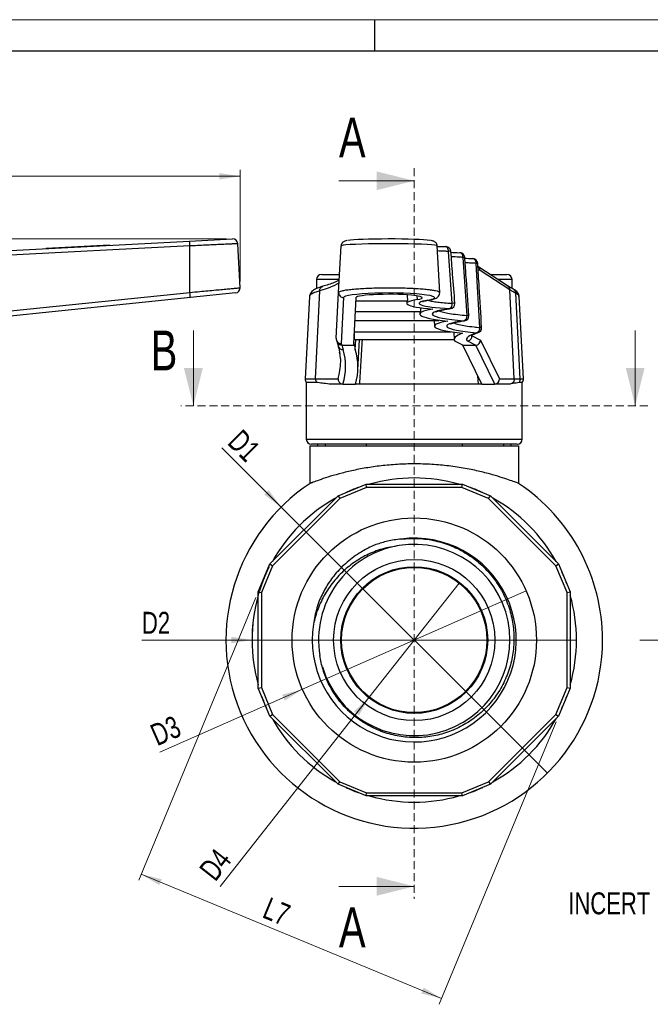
# Model space of a CAD drawing. Header units: millimetres. Extents: x 0 to 420, y 0 to 297.
# Tile 3 of 14: x 153 to 254, y 140 to 297. Entities that reach past the tile are written whole.
import ezdxf

# ---------------------------------------------------------------- set-up
doc = ezdxf.new("R2010")
doc.units = ezdxf.units.MM
doc.linetypes.add('CENTERX2', pattern=[20.32, 12.7, -2.54, 2.54, -2.54])
doc.linetypes.add('HIDDEN', pattern=[1.905, 1.27, -0.635])
doc.layers.add('ОСЕВЫЕ', color=7, linetype='Continuous')
doc.styles.add('SLDTEXTSTYLE0', font='TXT', dxfattribs={"width": 0.75})
doc.dimstyles.new('SLDDIMSTYLE0', dxfattribs={"dimtxt": 3.5, "dimasz": 3.302, "dimexe": 0, "dimexo": 0.0625, "dimgap": 0.875, "dimtad": 1, "dimrnd": 1e-09, "dimzin": 12, "dimdsep": 46, "dimtxsty": 'SLDTEXTSTYLE0', "dimsah": 1, "dimcen": 0.09, "dimadec": 0, "dimazin": 3, "dimtfac": 1, "dimtofl": 0, "dimtmove": 0, "dimatfit": 3, "dimfxl": 0, "dimfrac": 2, "dimtolj": 1, "dimtzin": 12, "dimarcsym": 0})
doc.dimstyles.new('SLDDIMSTYLE2', dxfattribs={"dimtxt": 3.5, "dimasz": 3.302, "dimexe": 0, "dimexo": 0.0625, "dimgap": 0.875, "dimtad": 1, "dimrnd": 1e-09, "dimzin": 12, "dimdsep": 46, "dimtxsty": 'SLDTEXTSTYLE0', "dimblk1": 'NONE', "dimsah": 1, "dimcen": 0, "dimadec": 0, "dimazin": 3, "dimtfac": 1, "dimtmove": 0, "dimatfit": 3, "dimldrblk": 'NONE', "dimfxl": 0, "dimfrac": 2, "dimtolj": 1, "dimtzin": 12, "dimarcsym": 0})

# ---------------------------------------------------------------- blocks, each defined once
blk = doc.blocks.new('_D_2')
at = {"color": 7, "linetype": 'Continuous', "lineweight": 0}
for p, q in [((46.78, 240.73), (46.78, 273.03)), ((46.78, 272.03), (188.62, 272.03)), ((188.62, 255.26), (188.62, 273.03))]:
    blk.add_line(p, q, dxfattribs=at)
at = {"color": 7, "linetype": 'Continuous', "lineweight": 18}
for points in [[(46.78, 272.03), (50.08, 271.52), (50.08, 272.54)], [(188.62, 272.03), (185.32, 272.54), (185.32, 271.52)]]:
    blk.add_solid(points, dxfattribs=at)
at = {"color": 7, "linetype": 'Continuous', "lineweight": 18, "insert": (109.22, 276.54), "char_height": 3.5, "attachment_point": 1, "style": 'SLDTEXTSTYLE0'}
blk.add_mtext('L3', dxfattribs=at)
blk = doc.blocks.new('_D_5')
at = {"color": 7, "linetype": 'Continuous', "lineweight": 0}
for p, q in [((186.4, 262.03), (139.98, 262.03)), ((140.98, 262.03), (140.98, 229.29)), ((91.29, 229.29), (141.98, 229.29))]:
    blk.add_line(p, q, dxfattribs=at)
at = {"color": 7, "linetype": 'Continuous', "lineweight": 18}
for points in [[(140.98, 262.03), (140.48, 258.73), (141.49, 258.73)], [(140.98, 229.29), (141.49, 232.59), (140.48, 232.59)]]:
    blk.add_solid(points, dxfattribs=at)
at = {"color": 7, "linetype": 'Continuous', "lineweight": 18, "insert": (136.47, 238.25), "char_height": 3.5, "attachment_point": 1, "rotation": 90, "style": 'SLDTEXTSTYLE0'}
blk.add_mtext('L5', dxfattribs=at)
blk = doc.blocks.new('_D_6')
at = {"color": 7, "linetype": 'Continuous', "lineweight": 0}
for q in [(185.71, 228.72), (237.58, 176.85)]:
    blk.add_line((195.15, 219.28), q, dxfattribs=at)
at = {"color": 7, "linetype": 'Continuous', "lineweight": 18}
blk.add_solid([(195.15, 219.28), (193.17, 221.97), (192.45, 221.26)], dxfattribs=at)
at = {"color": 7, "linetype": 'Continuous', "lineweight": 18, "insert": (188.9, 231.9), "char_height": 3.5, "attachment_point": 1, "rotation": 315, "style": 'SLDTEXTSTYLE0'}
blk.add_mtext('D1', dxfattribs=at)
blk = doc.blocks.new('_None')
blk = doc.blocks.new('_D_7')
at = {"color": 7, "linetype": 'Continuous', "lineweight": 0}
for p, q in [((191.13, 204.83), (172.48, 159.8)), ((238.99, 185.01), (220.34, 139.98)), ((172.86, 160.73), (220.72, 140.9))]:
    blk.add_line(p, q, dxfattribs=at)
at = {"color": 7, "linetype": 'Continuous', "lineweight": 18}
for points in [[(172.86, 160.73), (175.72, 158.99), (176.11, 159.93)], [(220.72, 140.9), (217.86, 142.64), (217.47, 141.7)]]:
    blk.add_solid(points, dxfattribs=at)
at = {"color": 7, "linetype": 'Continuous', "lineweight": 18, "insert": (193.3, 157.14), "char_height": 3.5, "attachment_point": 1, "rotation": 337.5, "style": 'SLDTEXTSTYLE0'}
blk.add_mtext('L7', dxfattribs=at)
blk = doc.blocks.new('_D_8')
at = {"color": 7, "linetype": 'Continuous', "lineweight": 0}
for q in [(223.52, 207.16), (185.44, 158.78)]:
    blk.add_line((209.2, 188.97), q, dxfattribs=at)
at = {"color": 7, "linetype": 'Continuous', "lineweight": 18}
blk.add_solid([(209.2, 188.97), (206.76, 186.69), (207.56, 186.06)], dxfattribs=at)
at = {"color": 7, "linetype": 'Continuous', "lineweight": 18, "insert": (181.9, 161.57), "char_height": 3.5, "attachment_point": 1, "rotation": 51.7989, "style": 'SLDTEXTSTYLE0'}
blk.add_mtext('D4', dxfattribs=at)
blk = doc.blocks.new('_D_9')
at = {"color": 7, "linetype": 'Continuous', "lineweight": 0}
for q in [(172.97, 198.07), (242.21, 198.07)]:
    blk.add_line((190.51, 198.07), q, dxfattribs=at)
at = {"color": 7, "linetype": 'Continuous', "lineweight": 18}
blk.add_arc((216.36, 198.07), 25.85, 153.2042, 182.2154, dxfattribs=at)
blk.add_solid([(190.51, 198.07), (187.21, 198.58), (187.21, 197.56)], dxfattribs=at)
at = {"color": 7, "linetype": 'Continuous', "lineweight": 18, "insert": (172.97, 202.57), "char_height": 3.5, "attachment_point": 1, "style": 'SLDTEXTSTYLE0'}
blk.add_mtext('D2', dxfattribs=at)
blk = doc.blocks.new('_D_10')
at = {"color": 7, "linetype": 'Continuous', "lineweight": 0}
for q in [(234.18, 205.92), (175.8, 180.19)]:
    blk.add_line((198.54, 190.21), q, dxfattribs=at)
at = {"color": 7, "linetype": 'Continuous', "lineweight": 18}
blk.add_solid([(198.54, 190.21), (195.31, 189.35), (195.72, 188.42)], dxfattribs=at)
at = {"color": 7, "linetype": 'Continuous', "lineweight": 18, "insert": (173.98, 184.32), "char_height": 3.5, "attachment_point": 1, "rotation": 23.7796, "style": 'SLDTEXTSTYLE0'}
blk.add_mtext('D3', dxfattribs=at)
blk = doc.blocks.new('SW_NOTE_0_2')
at = {"color": 0, "linetype": 'Continuous', "lineweight": 0, "insert": (-16.1, 1.83), "char_height": 3.5, "attachment_point": 1, "style": 'SLDTEXTSTYLE0'}
blk.add_mtext('INCERT', dxfattribs=at)

msp = doc.modelspace()

# ---------------------------------------------------------------- linework, layer by layer
at = {"color": 7, "linetype": 'Continuous', "lineweight": 25}
for p, q in [((415, 292), (20, 292)), ((109.846, 258.046), (180.566, 261.679)), ((180.607, 260.922), (109.887, 257.289)), ((157.691, 260.584), (167.778, 261.102)), ((167.782, 261.022), (167.778, 261.102)), ((180.566, 261.679), (187.409, 262.03)), ((180.607, 253.509), (180.607, 260.922)), ((188.617, 254.255), (188.249, 261.273)), ((204.312, 253.509), (204.701, 260.922)), ((220.411, 253.51), (220.023, 260.922)), ((221.42, 260.805), (221.396, 260.804)), ((157.691, 260.584), (157.695, 260.504)), ((222.416, 251.76), (221.807, 260.047)), ((223.643, 259.845), (223.608, 259.844)), ((224.771, 249.819), (224.128, 259.087)), ((225.716, 258.895), (225.679, 258.895)), ((226.815, 247.915), (226.212, 258.138)), ((231.237, 254.538), (226.49, 257.653)), ((201.588, 256.367), (204.462, 256.367)), ((231.58, 253.912), (226.84, 257.022)), ((228.449, 256.367), (231.136, 256.367)), ((200.788, 255.581), (200.763, 254.109)), ((231.961, 254.126), (231.936, 255.581)), ((109.887, 246.185), (180.607, 253.509)), ((187.901, 253.418), (180.689, 252.671)), ((199.657, 252.833), (198.97, 239.729)), ((200.63, 239.729), (201.295, 253.752)), ((201.295, 253.752), (201.295, 253.752)), ((203.929, 246.185), (204.312, 253.509)), ((231.581, 253.907), (231.58, 253.912)), ((232.306, 239.729), (231.581, 253.907)), ((233.222, 239.729), (232.526, 253.366)), ((233.754, 239.729), (233.067, 252.835)), ((180.689, 252.671), (109.97, 245.348)), ((205.111, 252.671), (204.728, 245.348)), ((207.072, 252.663), (206.688, 245.339)), ((207.046, 252.177), (215.278, 252.177)), ((215.143, 252.177), (215.166, 251.752)), ((218.517, 252.27), (218.653, 252.278)), ((206.956, 250.46), (217.375, 250.46)), ((217.225, 250.46), (217.246, 250.053)), ((217.343, 251.074), (217.375, 250.46)), ((222.147, 250.925), (222.042, 250.922)), ((206.881, 249.026), (220.282, 249.026)), ((219.525, 249.026), (219.573, 248.124)), ((220.276, 249.127), (220.282, 249.026)), ((224.38, 248.985), (224.272, 248.982)), ((206.787, 247.233), (222.255, 247.233)), ((206.798, 246.936), (206.798, 245.983)), ((222.665, 247.174), (222.727, 245.986)), ((225.568, 246.605), (225.569, 246.594)), ((225.569, 246.594), (226.929, 245.909)), ((204.836, 245.085), (204.858, 245.085)), ((204.858, 245.085), (206.798, 245.085)), ((206.798, 245.983), (222.727, 245.983)), ((206.962, 244.387), (207.045, 245.983)), ((207.375, 241.09), (207.631, 245.983)), ((224.103, 245.085), (222.829, 245.726)), ((224.103, 245.085), (226.119, 245.085)), ((227.131, 238.887), (224.103, 245.085)), ((226.119, 245.085), (224.775, 245.762)), ((229.199, 238.89), (226.172, 245.087)), ((226.929, 245.909), (229.949, 239.729)), ((199.162, 239.166), (199.162, 230.087)), ((200.804, 239.166), (199.162, 239.166)), ((200.63, 239.729), (204.21, 239.729)), ((205.024, 238.887), (202.8, 238.887)), ((204.981, 238.888), (205.024, 238.887)), ((205.024, 238.887), (206.997, 238.887)), ((226.591, 238.887), (207.631, 238.887)), ((227.131, 238.887), (226.591, 238.887)), ((227.131, 238.887), (229.13, 238.887)), ((231.514, 238.887), (229.13, 238.887)), ((229.949, 239.729), (232.306, 239.729)), ((231.543, 238.887), (231.514, 238.887)), ((233.562, 239.166), (233.036, 239.166)), ((233.562, 230.087), (233.562, 239.166)), ((216.362, 229.287), (199.962, 229.287)), ((200.962, 229.287), (200.962, 229.067)), ((202.158, 229.287), (202.158, 229.067)), ((208.701, 229.287), (208.701, 229.067)), ((232.762, 229.287), (216.362, 229.287)), ((224.023, 229.067), (224.023, 229.287)), ((230.566, 229.287), (230.566, 229.067)), ((231.762, 229.287), (231.762, 229.067)), ((199.712, 229.067), (199.712, 223.04)), ((199.712, 229.067), (233.012, 229.067)), ((233.012, 223.04), (233.012, 229.067)), ((204.226, 221.074), (208.675, 222.917)), ((208.775, 222.417), (204.509, 220.65)), ((208.775, 222.417), (208.675, 222.917)), ((208.675, 222.917), (224.049, 222.917)), ((223.949, 222.417), (208.775, 222.417)), ((223.949, 222.417), (224.049, 222.917)), ((228.215, 220.65), (223.949, 222.417)), ((224.049, 222.917), (228.498, 221.074)), ((193.355, 210.203), (204.226, 221.074)), ((204.509, 220.65), (193.779, 209.92)), ((204.226, 221.074), (204.509, 220.65)), ((228.215, 220.65), (228.498, 221.074)), ((238.945, 209.92), (228.215, 220.65)), ((228.498, 221.074), (239.369, 210.203)), ((191.512, 205.754), (193.355, 210.203)), ((193.779, 209.92), (192.012, 205.654)), ((193.355, 210.203), (193.779, 209.92)), ((238.945, 209.92), (239.369, 210.203)), ((240.712, 205.654), (238.945, 209.92)), ((239.369, 210.203), (241.212, 205.754)), ((191.512, 190.38), (191.512, 205.754)), ((191.512, 205.754), (192.012, 205.654)), ((240.712, 205.654), (241.212, 205.754)), ((241.212, 205.754), (241.212, 190.38)), ((192.012, 205.654), (192.012, 190.48)), ((240.712, 190.48), (240.712, 205.654)), ((191.512, 190.38), (192.012, 190.48)), ((193.355, 185.931), (191.512, 190.38)), ((192.012, 190.48), (193.779, 186.214)), ((238.945, 186.214), (240.712, 190.48)), ((241.212, 190.38), (239.369, 185.931)), ((240.712, 190.48), (241.212, 190.38)), ((193.355, 185.931), (193.779, 186.214)), ((204.226, 175.06), (193.355, 185.931)), ((193.779, 186.214), (204.509, 175.484)), ((228.215, 175.484), (238.945, 186.214)), ((239.369, 185.931), (228.498, 175.06)), ((238.945, 186.214), (239.369, 185.931)), ((204.226, 175.06), (204.509, 175.484)), ((208.675, 173.217), (204.226, 175.06)), ((204.509, 175.484), (208.775, 173.717)), ((223.949, 173.717), (228.215, 175.484)), ((228.498, 175.06), (224.049, 173.217)), ((228.215, 175.484), (228.498, 175.06)), ((208.675, 173.217), (208.775, 173.717)), ((224.049, 173.217), (208.675, 173.217)), ((208.775, 173.717), (223.949, 173.717)), ((224.049, 173.217), (223.949, 173.717))]:
    msp.add_line(p, q, dxfattribs=at)
at = {"color": 7, "linetype": 'HIDDEN', "lineweight": 18}
for p, q in [((216.362, 273.307), (216.362, 156.791)), ((253.562, 235.429), (179.162, 235.429))]:
    msp.add_line(p, q, dxfattribs=at)
at = {"color": 7, "linetype": 'Continuous', "lineweight": 18}
for p, q in [((204.362, 271.307), (216.362, 271.307)), ((181.162, 247.429), (181.162, 235.429)), ((251.562, 247.429), (251.562, 235.429)), ((204.362, 158.791), (216.362, 158.791))]:
    msp.add_line(p, q, dxfattribs=at)
at = {"color": 8, "linetype": 'Continuous', "lineweight": 25}
for p, q in [((226.84, 257.022), (226.542, 257.097)), ((204.421, 255.581), (200.788, 255.581)), ((231.936, 255.581), (229.647, 255.581)), ((216.853, 252.37), (216.827, 252.953)), ((198.97, 239.729), (200.63, 239.729)), ((204.21, 239.729), (204.279, 239.983)), ((226.591, 238.887), (226.51, 240.157)), ((233.222, 239.729), (233.754, 239.729)), ((199.162, 230.087), (216.362, 230.087)), ((216.362, 230.087), (233.562, 230.087))]:
    msp.add_line(p, q, dxfattribs=at)
at = {"color": 7, "linetype": 'CENTERX2', "lineweight": 18}
msp.add_line((252.326, 198.067), (347.862, 198.067), dxfattribs=at)
at = {"color": 8, "linetype": 'Continuous', "lineweight": 25, "flags": 128}
for points in [[(220.015, 260.922), (219.931, 260.975), (219.619, 261.034), (219.112, 261.088), (218.396, 261.138), (217.53, 261.181), (216.491, 261.218), (215.366, 261.245), (214.121, 261.264), (212.864, 261.273), (211.555, 261.271), (210.307, 261.26), (209.082, 261.239), (207.982, 261.21), (206.977, 261.172), (206.15, 261.127), (205.478, 261.076), (205.016, 261.021), (204.753, 260.962), (204.701, 260.922), (204.701, 260.922)], [(221.807, 260.047), (221.798, 260.202), (221.774, 260.348), (221.736, 260.482), (221.685, 260.598), (221.623, 260.691), (221.552, 260.758), (221.475, 260.796), (221.42, 260.805)], [(224.128, 259.087), (224.117, 259.241), (224.086, 259.387), (224.038, 259.521), (223.973, 259.636), (223.895, 259.729), (223.805, 259.797), (223.709, 259.835), (223.643, 259.845)], [(226.212, 258.138), (226.201, 258.291), (226.17, 258.438), (226.12, 258.571), (226.053, 258.686), (225.973, 258.78), (225.881, 258.847), (225.782, 258.886), (225.716, 258.895)], [(204.391, 255.014), (203.661, 254.612), (202.623, 254.184), (201.295, 253.752), (201.295, 253.752), (201.295, 253.752)], [(226.542, 247.111), (226.453, 247.089), (226.297, 247.077)]]:
    msp.add_lwpolyline(points, dxfattribs=at)
at = {"color": 7, "linetype": 'Continuous', "lineweight": 25, "flags": 128}
for points in [[(215.229, 253.118), (215.237, 252.958), (215.278, 252.177)], [(206.814, 247.233), (206.81, 247.159), (206.798, 246.936)]]:
    msp.add_lwpolyline(points, dxfattribs=at)
at = {"color": 7, "linetype": 'Continuous', "lineweight": 25}
for radius in [19.475, 12.85, 11.7, 11.575]:
    msp.add_circle((216.362, 198.067), radius, dxfattribs=at)
for centre, radius, start, end in [((111.503, 257.555), 69.186, 2.78921, 3.4171), ((187.45, 261.231), 0.8, 3.31084, 92.94083), ((221.396, 260.006), 0.8, 4.35385, 88.23967), ((223.608, 259.046), 0.8, 4.03513, 87.48736), ((225.679, 258.096), 0.8, 3.44199, 87.37244), ((201.588, 255.567), 0.8, 90, 179), ((231.136, 255.567), 0.8, 1, 90), ((141.193, 249.208), 39.648, 5.01069, 6.22701), ((187.818, 254.214), 0.8, 275.91245, 2.87617), ((205.11, 253.469), 0.798, 177.16434, 270.12566), ((221.567, 251.637), 0.858, 303.61805, 8.2319), ((222.042, 251.718), 0.8, 277.56244, 0), ((222.042, 251.718), 0.8, 0, 4.57352), ((223.975, 249.726), 0.802, 291.7518, 6.66762), ((224.272, 249.777), 0.8, 277.75892, 0), ((224.272, 249.777), 0.8, 0, 4.16543), ((226.021, 247.826), 0.799, 290.2177, 6.33814), ((226.297, 247.873), 0.8, 287.87021, 0), ((226.297, 247.873), 0.8, 0, 3.47568), ((204.726, 246.146), 0.798, 177.16434, 270.12566), ((199.769, 239.687), 0.8, 177, 220.62788), ((201.484, 239.685), 0.855, 177.06026, 217.36014), ((232.955, 239.687), 0.8, 319.37212, 3), ((199.962, 230.087), 0.8, 180, 270), ((232.762, 230.087), 0.8, 270, 0), ((216.362, 198.067), 30, 123.6208, 0), ((216.362, 198.067), 25.85, 74.01114, 105.98886), ((216.362, 198.067), 30, 0, 56.37778), ((216.362, 198.067), 25.92, 110.25535, 114.74465), ((216.362, 198.067), 25.92, 65.25535, 69.74465), ((216.362, 198.067), 25.85, 119.01114, 150.98886), ((216.362, 198.067), 25.85, 29.01114, 60.98886), ((216.362, 198.067), 16.25, 170.98452, 97.38395), ((216.362, 198.067), 15.25, 99.10029, 189.32331), ((216.364, 198.068), 15.249, 196.21914, 99.10721), ((216.362, 198.067), 25.92, 155.25535, 159.74465), ((216.362, 198.067), 25.92, 20.25535, 24.74465), ((216.362, 198.067), 25.85, 164.01114, 195.98886), ((216.362, 198.067), 25.85, 344.01114, 15.98886), ((216.362, 198.067), 25.92, 200.25535, 204.74465), ((216.362, 198.067), 25.92, 335.25535, 339.74465), ((216.362, 198.067), 25.85, 209.01114, 240.98886), ((216.362, 198.067), 25.85, 299.01114, 330.98886), ((216.362, 198.067), 25.92, 245.25535, 249.74465), ((216.362, 198.067), 25.92, 290.25535, 294.74465), ((216.362, 198.067), 25.85, 254.01114, 285.98886)]:
    msp.add_arc(centre, radius, start, end, dxfattribs=at)
at = {"color": 8, "linetype": 'Continuous', "lineweight": 25}
for centre, radius, start, end in [((222.253, 254.885), 5.181, 90.66446, 94.94547), ((224.546, 253.725), 5.378, 91.4885, 94.45509), ((226.405, 255.562), 2.584, 88.39991, 94.28642), ((222.901, 246.495), 5.288, 90.66864, 95.26179), ((225.231, 244.123), 5.715, 91.61136, 94.61158), ((227.018, 245.267), 2.656, 88.32226, 94.38371), ((204.957, 245.131), 0.739, 199.1335, 275.18727)]:
    msp.add_arc(centre, radius, start, end, dxfattribs=at)
at = {"color": 7, "linetype": 'Continuous', "lineweight": 25}
for centre, major_axis, ratio, start_param, end_param in [((212.362, 261.678), (6.862, 0), 0.0513725, 0.329172, 2.8547141), ((226.335, 261.229), (9.621, 0), 0.0513725, 3.9973072, 4.1732635), ((232.612, 260.386), (13.863, 0), 0.0513725, 3.8571234, 4.0054669), ((234.968, 259.429), (13.943, 0), 0.0513725, 3.8467557, 3.9832796), ((226.056, 256.98), (0.322, 0.733), 0.9750511, 5.1700886, 6.1210227), ((212.362, 252.667), (7.251, 0), 0.1035611, 0.2828064, 2.8451193), ((212.362, 252.66), (5.29, 0), 0.1035611, 5.7263383, 9.4193506), ((226.335, 251.759), (11.17, 0), 0.1035611, 2.5847457, 4.0328951), ((226.335, 251.766), (9.209, 0), 0.1035611, 2.5847457, 4.2273927), ((232.612, 250.061), (15.366, 0), 0.1035611, 2.6164658, 3.92262), ((232.612, 250.069), (13.405, 0), 0.1035611, 2.4791326, 4.0409449), ((234.968, 248.132), (15.396, 0), 0.1035611, 2.6097609, 3.9255186), ((234.968, 248.14), (13.435, 0), 0.1035611, 2.4916798, 4.0108172), ((258.287, 246.005), (35.561, 0), 0.1035611, 2.8662805, 3.2174417), ((258.287, 246.013), (33.6, 0), 0.1035611, 2.8307996, 3.2137876), ((231.162, 245.333), (26.435, 0), 0.1035611, 3.1361653, 3.2323525), ((231.162, 246.075), (26.392, 0), 0.4597651, 3.2232855, 3.2805179), ((231.162, 245.325), (24.474, 0), 0.1035611, 3.1361653, 3.2366622), ((231.162, 245.943), (24.435, 0), 0.4597651, 3.2180655, 3.2805179), ((225.638, 246.123), (-0.785, 0.938), 0.5668037, 2.6989409, 2.7650748), ((226.146, 245.867), (0.572, 0.565), 0.9467231, 3.9935045, 5.5300559), ((163.271, 241.71), (42.159, 0), 0.4597651, 6.13707, 6.4221105), ((163.271, 241.578), (44.116, 0), 0.4597651, 6.1501009, 6.4221105), ((228.782, 239.687), (0.793, -0.611), 0.6517751, 5.5811412, 5.6677461), ((229.165, 239.687), (0.429, 0.687), 0.953398, 3.7651521, 5.3017034)]:
    msp.add_ellipse(centre, major_axis=major_axis, ratio=ratio, start_param=start_param, end_param=end_param, dxfattribs=at)
at = {"color": 8, "linetype": 'Continuous', "lineweight": 25}
for start_param, end_param in [(2.8451193, 3.1361653), (5.7263383, 6.5659917)]:
    msp.add_ellipse((212.362, 252.667), major_axis=(7.251, 0), ratio=0.1035611, start_param=start_param, end_param=end_param, dxfattribs=at)
for points, knots in [([(188.223, 261.272), (188.225, 261.272), (188.231, 261.272), (187.994, 261.262), (187.551, 261.241), (186.896, 261.211), (186.072, 261.173), (185.083, 261.128), (183.976, 261.077), (182.762, 261.021), (181.628, 260.969), (180.899, 260.935), (180.607, 260.922)], [0, 0, 0, 0, 0.06723206, 0.17307753, 0.28199147, 0.38785914, 0.49679236, 0.60274423, 0.71176253, 0.81782388, 0.92695597, 1, 1, 1, 1]), ([(221.807, 260.047), (221.612, 260.054), (221.002, 260.076), (220.401, 260.102), (220.074, 260.124), (220.065, 260.124)], [0, 0, 0, 0, 0.3122261, 0.9812406, 1, 1, 1, 1]), ([(224.128, 259.087), (223.915, 259.098), (223.231, 259.13), (222.661, 259.169), (222.269, 259.196)], [0, 0, 0, 0, 0.3113698, 1, 1, 1, 1]), ([(226.212, 258.138), (225.945, 258.151), (225.3, 258.184), (224.778, 258.222), (224.472, 258.245)], [0, 0, 0, 0, 0.4138335, 1, 1, 1, 1]), ([(201.295, 253.752), (201.303, 253.841), (201.318, 254.019), (201.442, 254.247), (201.607, 254.41), (201.742, 254.453), (201.8, 254.471)], [0, 0, 0, 0, 0.2667471, 0.5334942, 0.8002414, 1, 1, 1, 1]), ([(180.607, 253.509), (181.141, 253.559), (182.123, 253.65), (183.511, 253.78), (184.733, 253.894), (185.847, 253.997), (186.801, 254.086), (187.581, 254.159), (188.161, 254.213), (188.505, 254.245), (188.648, 254.259), (188.611, 254.255), (188.609, 254.255)], [0, 0, 0, 0, 0.12744311, 0.23419967, 0.34405444, 0.45074774, 0.56055744, 0.66685213, 0.77625477, 0.8821068, 0.99104581, 1, 1, 1, 1]), ([(201.295, 253.752), (201.079, 253.689), (200.481, 253.516), (199.893, 253.212), (199.589, 252.963), (199.662, 252.836), (199.664, 252.833)], [0, 0, 0, 0, 0.2165264, 0.5972314, 0.988967, 1, 1, 1, 1]), ([(204.312, 253.509), (204.346, 253.559), (204.406, 253.65), (204.832, 253.78), (205.428, 253.894), (206.235, 253.997), (207.207, 254.086), (208.336, 254.159), (209.567, 254.213), (210.887, 254.247), (212.234, 254.259), (213.596, 254.25), (214.909, 254.221), (216.162, 254.171), (217.297, 254.103), (218.303, 254.017), (219.134, 253.917), (219.784, 253.805), (220.206, 253.685), (220.41, 253.585), (220.389, 253.526), (220.383, 253.51)], [0, 0, 0, 0, 0.0637402, 0.1171341, 0.1720776, 0.2254398, 0.2803608, 0.3335237, 0.388241, 0.4411825, 0.495668, 0.5484635, 0.6027909, 0.6555786, 0.70989, 0.7628105, 0.8172536, 0.87039, 0.9250556, 0.978398, 1, 1, 1, 1]), ([(233.012, 252.833), (233.021, 252.892), (233.048, 253.071), (232.736, 253.246), (232.526, 253.364)], [0, 0, 0, 0, 0.3287935, 1, 1, 1, 1]), ([(218.538, 252.256), (218.646, 252.224), (218.927, 252.142), (219.623, 252.023), (220.582, 251.902), (221.54, 251.816), (222.185, 251.775), (222.416, 251.76)], [0, 0, 0, 0, 0.15039718, 0.38992231, 0.62860571, 0.86728181, 1, 1, 1, 1]), ([(220.333, 250.595), (220.334, 250.593), (220.439, 250.514), (220.967, 250.364), (221.941, 250.155), (223.218, 249.969), (224.264, 249.868), (224.771, 249.819)], [0, 0, 0, 0, 0.0047033, 0.2572997, 0.5097577, 0.7622092, 1, 1, 1, 1]), ([(222.674, 248.672), (222.7, 248.655), (222.841, 248.56), (223.441, 248.396), (224.482, 248.19), (225.653, 248.03), (226.5, 247.946), (226.815, 247.915)], [0, 0, 0, 0, 0.0581743, 0.3206859, 0.5829625, 0.8452321, 1, 1, 1, 1])]:
    msp.add_open_spline(points, degree=3, knots=knots, dxfattribs=at)
at = {"color": 7, "linetype": 'Continuous', "lineweight": 25}
for points, knots in [([(205.639, 261.762), (205.53, 261.743), (205.374, 261.717), (205.113, 261.608), (204.882, 261.424), (204.734, 261.17), (204.71, 260.994), (204.701, 260.922)], [0, 0, 0, 0, 0.4270737, 0.6087019, 0.7648702, 0.9036957, 1, 1, 1, 1]), ([(220.01, 260.921), (220.002, 261.01), (219.986, 261.192), (219.842, 261.41), (219.679, 261.559), (219.518, 261.649), (219.359, 261.707), (219.198, 261.749), (219.041, 261.77), (218.961, 261.781)], [0, 0, 0, 0, 0.1040922, 0.2129401, 0.3127353, 0.417751, 0.5618869, 0.7753212, 1, 1, 1, 1]), ([(222.842, 251.782), (222.717, 253.326), (222.493, 256.086), (222.293, 258.849), (222.205, 260.067)], [0, 0, 0, 0, 0.5590231, 1, 1, 1, 1]), ([(225.073, 249.836), (224.913, 251.998), (224.685, 255.086), (224.476, 258.175), (224.413, 259.102)], [0, 0, 0, 0, 0.7000027, 1, 1, 1, 1]), ([(227.096, 247.921), (226.966, 250.057), (226.758, 253.465), (226.556, 256.872), (226.48, 258.144)], [0, 0, 0, 0, 0.6268164, 1, 1, 1, 1]), ([(201.843, 254.492), (201.709, 254.453), (201.305, 254.335), (200.737, 254.116), (200.253, 253.846), (199.917, 253.524), (199.705, 253.197), (199.681, 252.939), (199.67, 252.83)], [0, 0, 0, 0, 0.1207677, 0.3649447, 0.6204781, 0.7701757, 0.9023245, 1, 1, 1, 1]), ([(204.415, 255.461), (204.268, 255.385), (203.925, 255.208), (203.188, 254.918), (202.441, 254.666), (201.938, 254.521), (201.797, 254.48)], [0, 0, 0, 0, 0.2367038, 0.5518704, 0.8738179, 1, 1, 1, 1]), ([(232.163, 254.008), (232.147, 254.018), (231.866, 254.19), (231.522, 254.387), (231.204, 254.559), (231.184, 254.57)], [0, 0, 0, 0, 0.0544547, 0.9410381, 1, 1, 1, 1]), ([(231.233, 254.533), (231.291, 254.491), (231.419, 254.398), (231.547, 254.176), (231.569, 254), (231.58, 253.912)], [0, 0, 0, 0, 0.2908285, 0.6454136, 1, 1, 1, 1]), ([(218.649, 252.277), (218.757, 252.296), (219.087, 252.354), (219.483, 252.453), (219.826, 252.586), (220.107, 252.761), (220.325, 253.043), (220.435, 253.327), (220.402, 253.48), (220.395, 253.512)], [0, 0, 0, 0, 0.1325818, 0.4031664, 0.6019477, 0.7556052, 0.8631232, 0.9710861, 1, 1, 1, 1]), ([(232.526, 253.368), (232.447, 253.416), (232.288, 253.511), (232.04, 253.654), (231.805, 253.786), (231.649, 253.87), (231.581, 253.907)], [0, 0, 0, 0, 0.2646606, 0.5293314, 0.7940124, 1, 1, 1, 1]), ([(233.049, 252.83), (233.052, 252.876), (233.063, 253.067), (232.913, 253.372), (232.671, 253.672), (232.402, 253.877), (232.201, 253.988), (232.121, 254.032)], [0, 0, 0, 0, 0.0718894, 0.3011624, 0.5357105, 0.8152919, 1, 1, 1, 1]), ([(232.156, 253.995), (232.204, 253.969), (232.339, 253.893), (232.485, 253.667), (232.512, 253.465), (232.526, 253.364)], [0, 0, 0, 0, 0.2176592, 0.6088296, 1, 1, 1, 1]), ([(217.679, 252.042), (217.682, 252.043), (217.688, 252.047), (217.843, 252.106), (218.14, 252.185), (218.471, 252.245), (218.649, 252.277)], [0, 0, 0, 0, 0.1440567, 0.37975, 0.6660248, 1, 1, 1, 1]), ([(219.819, 250.418), (219.82, 250.419), (219.821, 250.42), (219.964, 250.488), (220.253, 250.58), (220.728, 250.695), (221.355, 250.813), (221.887, 250.889), (222.147, 250.925)], [0, 0, 0, 0, 0.08131567, 0.22528563, 0.39723566, 0.59185356, 0.80086568, 1, 1, 1, 1]), ([(222.14, 248.486), (222.147, 248.49), (222.165, 248.502), (222.346, 248.579), (222.679, 248.679), (223.197, 248.796), (223.784, 248.9), (224.219, 248.962), (224.38, 248.985)], [0, 0, 0, 0, 0.1164861, 0.2710182, 0.4534629, 0.6570816, 0.8735465, 1, 1, 1, 1]), ([(224.775, 245.762), (224.779, 245.762), (224.847, 245.763), (225.003, 245.787), (225.227, 245.891), (225.422, 246.081), (225.551, 246.325), (225.563, 246.505), (225.569, 246.594)], [0, 0, 0, 0, 0.011003, 0.1598632, 0.3703074, 0.580329, 0.7901613, 1, 1, 1, 1]), ([(225.441, 246.612), (225.439, 246.61), (225.436, 246.607), (225.582, 246.721), (225.883, 246.872), (226.236, 247.011), (226.486, 247.093), (226.542, 247.111)], [0, 0, 0, 0, 0.1464873, 0.3819114, 0.6386733, 0.9184778, 1, 1, 1, 1]), ([(203.929, 246.185), (203.931, 246.096), (203.936, 245.862), (204.07, 245.55), (204.205, 245.391), (204.265, 245.319)], [0, 0, 0, 0, 0.2534202, 0.6672228, 1, 1, 1, 1]), ([(204.094, 245.544), (204.095, 245.538), (204.136, 245.318), (204.198, 245.1), (204.259, 244.889)], [0, 0, 0, 0, 0.0282576, 1, 1, 1, 1]), ([(204.836, 245.085), (204.748, 245.093), (204.572, 245.109), (204.365, 245.213), (204.281, 245.315), (204.251, 245.351)], [0, 0, 0, 0, 0.3926464, 0.7852222, 1, 1, 1, 1]), ([(208.056, 245.983), (207.984, 244.782), (207.843, 242.416), (207.701, 240.051), (207.631, 238.887)], [0, 0, 0, 0, 0.50789012, 1, 1, 1, 1]), ([(204.259, 244.889), (204.318, 244.689), (204.426, 244.323), (204.474, 243.957), (204.496, 243.791)], [0, 0, 0, 0, 0.5458272, 1, 1, 1, 1]), ([(204.279, 239.983), (204.318, 240.123), (204.483, 240.713), (204.623, 241.76), (204.675, 242.95), (204.516, 243.683), (204.456, 243.962)], [0, 0, 0, 0, 0.1061782, 0.4467869, 0.7887786, 1, 1, 1, 1]), ([(202.8, 238.887), (202.425, 238.933), (201.669, 239.025), (201.094, 239.119), (200.804, 239.166)], [0, 0, 0, 0, 0.496894, 1, 1, 1, 1]), ([(204.21, 239.729), (204.21, 239.726), (204.209, 239.662), (204.224, 239.508), (204.314, 239.28), (204.489, 239.074), (204.719, 238.928), (204.893, 238.901), (204.981, 238.888)], [0, 0, 0, 0, 0.0061722, 0.1564334, 0.3718073, 0.5825482, 0.7912387, 1, 1, 1, 1]), ([(207.631, 238.887), (207.542, 238.887), (207.363, 238.887), (207.137, 238.887), (207.039, 238.887), (206.997, 238.887)], [0, 0, 0, 0, 0.3634644, 0.7269596, 1, 1, 1, 1]), ([(232.306, 239.729), (232.302, 239.639), (232.294, 239.458), (232.172, 239.212), (231.983, 239.019), (231.764, 238.913), (231.611, 238.889), (231.546, 238.887), (231.543, 238.887)], [0, 0, 0, 0, 0.210605, 0.4212094, 0.6318321, 0.842498, 0.9947042, 1, 1, 1, 1]), ([(233.036, 239.166), (232.898, 239.128), (232.528, 239.027), (231.922, 238.941), (231.543, 238.887)], [0, 0, 0, 0, 0.3742916, 1, 1, 1, 1]), ([(232.306, 239.729), (232.37, 239.729), (232.519, 239.729), (232.747, 239.729), (232.989, 239.729), (233.144, 239.729), (233.222, 239.729)], [0, 0, 0, 0, 0.197391, 0.4649376, 0.7324739, 1, 1, 1, 1]), ([(233.222, 239.729), (233.222, 239.675), (233.221, 239.566), (233.18, 239.408), (233.117, 239.273), (233.061, 239.198), (233.036, 239.166)], [0, 0, 0, 0, 0.266448, 0.5328959, 0.7993439, 1, 1, 1, 1]), ([(232.968, 223.04), (232.981, 223.035), (233.038, 223.012), (232.701, 223.146), (231.966, 223.424), (230.826, 223.827), (229.303, 224.311), (227.4, 224.832), (225.133, 225.338), (222.593, 225.761), (219.847, 226.053), (217.081, 226.179), (214.319, 226.137), (211.704, 225.945), (209.208, 225.62), (206.898, 225.194), (204.79, 224.694), (202.956, 224.17), (201.449, 223.674), (200.393, 223.288), (199.789, 223.053), (199.766, 223.044), (199.756, 223.04)], [0, 0, 0, 0, 0.01477701, 0.06695168, 0.11599245, 0.16633497, 0.21774508, 0.2704992, 0.32454953, 0.3802162, 0.43324018, 0.48798025, 0.53817725, 0.58986686, 0.63959346, 0.69064277, 0.74267659, 0.79609859, 0.85024216, 0.9060387, 0.95857781, 1, 1, 1, 1]), ([(214.274, 214.182), (215.193, 214.244), (217.024, 214.366), (219.755, 213.955), (222.358, 213.138), (224.767, 211.892), (226.931, 210.272), (228.796, 208.306), (230.317, 206.049), (231.425, 203.566), (232.1, 200.953), (232.323, 198.289), (232.105, 195.651), (231.452, 193.079), (230.371, 190.644), (228.896, 188.409), (227.059, 186.461), (224.939, 184.859), (222.6, 183.649), (220.12, 182.849), (217.536, 182.47), (214.917, 182.532), (212.331, 183.027), (209.868, 183.959), (207.6, 185.283), (205.599, 186.974), (203.915, 188.956), (202.65, 191.108), (201.755, 193.335), (201.461, 194.843), (201.313, 195.596)], [0, 0, 0, 0, 0.0374733, 0.0746055, 0.1117363, 0.1482829, 0.1845821, 0.2214083, 0.2582327, 0.2949675, 0.3317022, 0.3676987, 0.4034168, 0.4391105, 0.4753205, 0.5115299, 0.5477252, 0.5839205, 0.6193115, 0.65457, 0.6896583, 0.7252536, 0.7608488, 0.7964532, 0.8320565, 0.8673947, 0.9027328, 0.9375204, 0.9687602, 1, 1, 1, 1]), ([(214.273, 214.182), (213.542, 214.089), (212.172, 213.914), (210.862, 213.482), (210.252, 213.281)], [0, 0, 0, 0, 0.5344654, 1, 1, 1, 1]), ([(213.95, 213.125), (213.04, 212.979), (211.262, 212.693), (208.765, 211.683), (206.507, 210.337), (204.511, 208.62), (202.83, 206.597), (201.494, 204.31), (200.701, 202.275), (200.406, 201.013), (200.313, 200.613)], [0, 0, 0, 0, 0.1394956, 0.2726897, 0.4058838, 0.5371973, 0.6703155, 0.8034575, 0.9376547, 1, 1, 1, 1]), ([(210.252, 213.281), (210.089, 213.214), (209.272, 212.876), (207.668, 212.038), (205.595, 210.534), (203.756, 208.649), (202.296, 206.625), (201.622, 205.214), (201.284, 204.508)], [0, 0, 0, 0, 0.0411494, 0.2060709, 0.4208451, 0.6356193, 0.8178096, 1, 1, 1, 1]), ([(201.284, 204.508), (200.99, 203.633), (200.56, 202.359), (200.372, 201.03), (200.313, 200.613)], [0, 0, 0, 0, 0.6861717, 1, 1, 1, 1])]:
    msp.add_open_spline(points, degree=3, knots=knots, dxfattribs=at)
at = {"color": 7, "linetype": 'Continuous', "lineweight": 18}
for points in [[(216.362, 271.307), (210.362, 272.807), (210.362, 269.807)], [(181.162, 235.429), (182.662, 241.429), (179.662, 241.429)], [(251.562, 235.429), (253.062, 241.429), (250.062, 241.429)], [(216.362, 158.791), (210.362, 160.291), (210.362, 157.291)]]:
    msp.add_solid(points, dxfattribs=at)
at = {"layer": 'ОСЕВЫЕ', "lineweight": 18}
msp.add_line((0, 297), (420, 297), dxfattribs=at)
at = {"layer": 'ОСЕВЫЕ', "lineweight": 25}
msp.add_line((210, 297), (210, 292), dxfattribs=at)

# ---------------------------------------------------------------- block references
at = {"color": 7, "linetype": 'Continuous', "lineweight": 0}
msp.add_blockref('SW_NOTE_0_2', (257.005, 156.001), dxfattribs=at)

# ---------------------------------------------------------------- texts
at = {"color": 7, "linetype": 'Continuous', "char_height": 6.35, "attachment_point": 1, "style": 'SLDTEXTSTYLE0'}
for s, insert in [('A', (204.362, 281.39)), ('B', (174.358, 247.429)), ('A', (204.362, 155.434))]:
    msp.add_mtext(s, dxfattribs=dict(at, insert=insert))

# ---------------------------------------------------------------- dimensions: what is measured, and where the dimension line sits
at = {"color": 7, "linetype": 'Continuous', "lineweight": 18}
dim = msp.add_linear_dim(base=(188.617, 272.031), p1=(46.776, 239.729), p2=(188.617, 254.256), text='L3', dimstyle='SLDDIMSTYLE0', dxfattribs=at)
dim.commit()
dim.dimension.update_dxf_attribs({"geometry": '_D_2', "text_midpoint": (111.591, 272.031), "dimtype": 160})
for base, p1, p2, angle, text, picture, middle in [((140.984, 229.287), (187.401, 262.03), (90.287, 229.287), 90, 'L5', '_D_5', (140.984, 240.618)), ((220.718, 140.903), (191.512, 205.754), (239.369, 185.931), 337.5, 'L7', '_D_7', (193.766, 152.067))]:
    dim = msp.add_linear_dim(base=base, p1=p1, p2=p2, angle=angle, text=text, dimstyle='SLDDIMSTYLE0', dxfattribs=at)
    dim.commit()
    dim.dimension.update_dxf_attribs({"geometry": picture, "text_midpoint": middle, "dimtype": 160})
for p1, p2, text, picture, middle in [((237.575, 176.854), (195.149, 219.28), 'D1', '_D_6', (187.787, 226.642)), ((242.212, 198.067), (190.512, 198.067), 'D2', '_D_9', (175.903, 198.067)), ((234.184, 205.92), (198.54, 190.214), 'D3', '_D_10', (178.487, 181.378)), ((223.52, 207.163), (209.204, 188.971), 'D4', '_D_8', (187.266, 161.094))]:
    dim = msp.add_diameter_dim_2p(p1=p1, p2=p2, text=text, dimstyle='SLDDIMSTYLE2', override={"dimpost": '<>'}, dxfattribs=at)
    dim.commit()
    dim.dimension.update_dxf_attribs({"geometry": picture, "text_midpoint": middle, "dimtype": 163})

doc.saveas('drawing.dxf')
